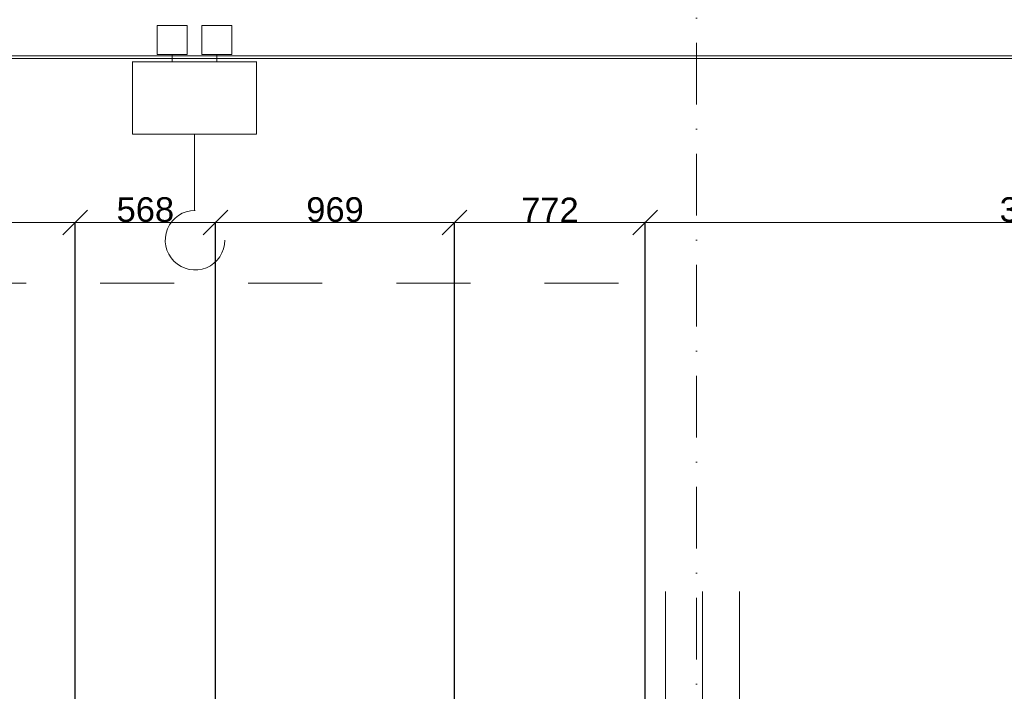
# Model space of a CAD drawing. Header units: millimetres. Extents: x -3176 to 162662, y -36434 to 57907.
# Tile 49 of 155: x 88413 to 92401, y 2346 to 5069. Entities that reach past the tile are written whole.
import ezdxf

# ---------------------------------------------------------------- set-up
doc = ezdxf.new("R2010")
doc.units = ezdxf.units.MM
doc.linetypes.add('1-Sheet - 32170-CIV-6170-DW-2035-015-02 - PRZEKROJE A-A - B-B$0$A_Dash_3_0mm', pattern=[60, 30, -30])
doc.linetypes.add('1-Sheet - 32170-CIV-6170-DW-2035-015-02 - PRZEKROJE A-A - B-B$0$A_Dash_Dot_2_5mm_Axis', pattern=[45, 25, -10, 0, -10])
doc.layers.get('0').update_dxf_attribs({"lineweight": 5})
for name, color, linetype, lineweight in [('!UG_kształtki', 10, 'Continuous', 30), ('!UG_Pomocnicza', 7, 'Continuous', 5), ('1-Sheet - 32170-CIV-6170-DW-2035-015-02 - PRZEKROJE A-A - B-B$0$A-AREA', 8, '1-Sheet - 32170-CIV-6170-DW-2035-015-02 - PRZEKROJE A-A - B-B$0$A_Dash_3_0mm', 0), ('1-Sheet - 32170-CIV-6170-DW-2035-015-02 - PRZEKROJE A-A - B-B$0$A-DETL-THIN', 8, 'Continuous', 0), ('1-Sheet - 32170-CIV-6170-DW-2035-015-02 - PRZEKROJE A-A - B-B$0$A-WALL', 8, 'Continuous', 0), ('1-Sheet - 32170-CIV-6170-DW-2035-015-02 - PRZEKROJE A-A - B-B$0$S-BEAM', 8, 'Continuous', 0), ('1-Sheet - 32170-CIV-6170-DW-2035-015-02 - PRZEKROJE A-A - B-B$0$S-GRID', 8, 'Continuous', 0)]:
    doc.layers.add(name, color=color, linetype=linetype, lineweight=lineweight)
doc.styles.get("Standard").update_dxf_attribs({"font": 'arial.ttf'})
doc.dimstyles.get("Standard").update_dxf_attribs({"dimtxt": 100, "dimasz": 100, "dimexe": 0.18, "dimexo": 2, "dimgap": 0.09, "dimtad": 1, "dimdec": 0, "dimzin": 0, "dimdsep": 46, "dimtxsty": 'Standard', "dimblk": 'OBLIQUE', "dimcen": 0, "dimdle": 0.5, "dimclrd": 256, "dimclrt": 256, "dimadec": 0, "dimazin": 0, "dimtfac": 1, "dimtdec": 0, "dimtofl": 0, "dimtmove": 1, "dimatfit": 3, "dimldrblk": 'OBLIQUE', "dimfxl": 1, "dimtfillclr": 256, "dimtolj": 1, "dimtzin": 0, "dimlwd": -1, "dimarcsym": 0})

# ---------------------------------------------------------------- blocks, each defined once
blk = doc.blocks.new('_OBLIQUE')
at = {"color": 0, "linetype": 'ByBlock'}
blk.add_line((-0.5, -0.5), (0.5, 0.5), dxfattribs=at)
blk = doc.blocks.new('*D40')
at = {"layer": '!UG_Pomocnicza', "transparency": 16777216}
blk.add_line((87637.1, 4246.9), (88638.6, 4246.9), dxfattribs=at)
at = {"layer": '!UG_Pomocnicza', "color": 0, "lineweight": -2, "transparency": 16777216}
for p, q in [((87637.6, 1797.8), (87637.6, 4247.1)), ((88638.1, 3673.2), (88638.1, 4247.1))]:
    blk.add_line(p, q, dxfattribs=at)
at = {"layer": 'Defpoints', "color": 0, "transparency": 16777216}
for p in [(88638.1, 4246.9), (88638.1, 3671.2), (87637.6, 1795.8)]:
    blk.add_point(p, dxfattribs=at)
at = {"layer": '!UG_Pomocnicza', "transparency": 16777216, "xscale": 100, "yscale": 100, "zscale": 100, "rotation": 180}
blk.add_blockref('_OBLIQUE', (87637.6, 4246.9), dxfattribs=at)
at = {"layer": '!UG_Pomocnicza', "transparency": 16777216, "xscale": 100, "yscale": 100, "zscale": 100}
blk.add_blockref('_OBLIQUE', (88638.1, 4246.9), dxfattribs=at)
at = {"layer": '!UG_Pomocnicza', "transparency": 16777216, "insert": (88137.8, 4298.1), "char_height": 100, "attachment_point": 5}
blk.add_mtext('\\A1;1001', dxfattribs=at)
blk = doc.blocks.new('*D41')
at = {"layer": '!UG_Pomocnicza', "transparency": 16777216}
blk.add_line((90946.1, 4246.9), (94129.1, 4246.9), dxfattribs=at)
at = {"layer": '!UG_Pomocnicza', "color": 0, "lineweight": -2, "transparency": 16777216}
for p, q in [((90946.6, -245.7), (90946.6, 4247.1)), ((94128.6, 4248.9), (94128.6, 4247.1))]:
    blk.add_line(p, q, dxfattribs=at)
at = {"layer": 'Defpoints', "color": 0, "transparency": 16777216}
for p in [(94128.6, 4246.9), (94128.6, 4246.9), (90946.6, -247.7)]:
    blk.add_point(p, dxfattribs=at)
at = {"layer": '!UG_Pomocnicza', "transparency": 16777216, "xscale": 100, "yscale": 100, "zscale": 100, "rotation": 180}
blk.add_blockref('_OBLIQUE', (90946.6, 4246.9), dxfattribs=at)
at = {"layer": '!UG_Pomocnicza', "transparency": 16777216, "xscale": 100, "yscale": 100, "zscale": 100}
blk.add_blockref('_OBLIQUE', (94128.6, 4246.9), dxfattribs=at)
at = {"layer": '!UG_Pomocnicza', "transparency": 16777216, "insert": (92537.6, 4298.1), "char_height": 100, "attachment_point": 5}
blk.add_mtext('\\A1;3182', dxfattribs=at)
blk = doc.blocks.new('*D42')
at = {"layer": '!UG_Pomocnicza', "transparency": 16777216}
blk.add_line((88637.6, 4246.9), (89206.1, 4246.9), dxfattribs=at)
at = {"layer": '!UG_Pomocnicza', "color": 0, "lineweight": -2, "transparency": 16777216}
for p, q in [((88638.1, 1628), (88638.1, 4247.1)), ((89205.6, 1284.8), (89205.6, 4247.1))]:
    blk.add_line(p, q, dxfattribs=at)
at = {"layer": 'Defpoints', "color": 0, "transparency": 16777216}
for p in [(89205.6, 4246.9), (88638.1, 1626), (89205.6, 1282.8)]:
    blk.add_point(p, dxfattribs=at)
at = {"layer": '!UG_Pomocnicza', "transparency": 16777216, "xscale": 100, "yscale": 100, "zscale": 100, "rotation": 180}
blk.add_blockref('_OBLIQUE', (88638.1, 4246.9), dxfattribs=at)
at = {"layer": '!UG_Pomocnicza', "transparency": 16777216, "xscale": 100, "yscale": 100, "zscale": 100}
blk.add_blockref('_OBLIQUE', (89205.6, 4246.9), dxfattribs=at)
at = {"layer": '!UG_Pomocnicza', "transparency": 16777216, "insert": (88921.8, 4298.1), "char_height": 100, "attachment_point": 5}
blk.add_mtext('\\A1;568', dxfattribs=at)
blk = doc.blocks.new('*D43')
at = {"layer": '!UG_Pomocnicza', "transparency": 16777216}
blk.add_line((89205.1, 4246.9), (90175.1, 4246.9), dxfattribs=at)
at = {"layer": '!UG_Pomocnicza', "color": 0, "lineweight": -2, "transparency": 16777216}
for p, q in [((89205.6, 4248.9), (89205.6, 4247.1)), ((90174.6, 2893.4), (90174.6, 4247.1))]:
    blk.add_line(p, q, dxfattribs=at)
at = {"layer": 'Defpoints', "color": 0, "transparency": 16777216}
for p in [(89205.6, 4246.9), (90174.6, 4246.9), (90174.6, 2891.4)]:
    blk.add_point(p, dxfattribs=at)
at = {"layer": '!UG_Pomocnicza', "transparency": 16777216, "xscale": 100, "yscale": 100, "zscale": 100, "rotation": 180}
blk.add_blockref('_OBLIQUE', (89205.6, 4246.9), dxfattribs=at)
at = {"layer": '!UG_Pomocnicza', "transparency": 16777216, "xscale": 100, "yscale": 100, "zscale": 100}
blk.add_blockref('_OBLIQUE', (90174.6, 4246.9), dxfattribs=at)
at = {"layer": '!UG_Pomocnicza', "transparency": 16777216, "insert": (89690.1, 4298.1), "char_height": 100, "attachment_point": 5}
blk.add_mtext('\\A1;969', dxfattribs=at)
blk = doc.blocks.new('*D44')
at = {"layer": '!UG_Pomocnicza', "transparency": 16777216}
blk.add_line((90174.1, 4246.9), (90947.1, 4246.9), dxfattribs=at)
at = {"layer": '!UG_Pomocnicza', "color": 0, "lineweight": -2, "transparency": 16777216}
for p, q in [((90174.6, -351.7), (90174.6, 4247.1)), ((90946.6, 4248.9), (90946.6, 4247.1))]:
    blk.add_line(p, q, dxfattribs=at)
at = {"layer": 'Defpoints', "color": 0, "transparency": 16777216}
for p in [(90946.6, 4246.9), (90946.6, 4246.9), (90174.6, -353.7)]:
    blk.add_point(p, dxfattribs=at)
at = {"layer": '!UG_Pomocnicza', "transparency": 16777216, "xscale": 100, "yscale": 100, "zscale": 100, "rotation": 180}
blk.add_blockref('_OBLIQUE', (90174.6, 4246.9), dxfattribs=at)
at = {"layer": '!UG_Pomocnicza', "transparency": 16777216, "xscale": 100, "yscale": 100, "zscale": 100}
blk.add_blockref('_OBLIQUE', (90946.6, 4246.9), dxfattribs=at)
at = {"layer": '!UG_Pomocnicza', "transparency": 16777216, "insert": (90560.6, 4297.2), "char_height": 100, "attachment_point": 5}
blk.add_mtext('\\A1;772', dxfattribs=at)
blk = doc.blocks.new('1-Sheet - 32170-CIV-6170-DW-2035-015-02 - PRZEKROJE A-A - B-B')
at = {"layer": '1-Sheet - 32170-CIV-6170-DW-2035-015-02 - PRZEKROJE A-A - B-B$0$A-AREA'}
for p, q in [((9083.86, 400), (8453.86, 400)), ((8453.86, 400), (9083.86, 400))]:
    blk.add_line(p, q, dxfattribs=at)
at = {"layer": '1-Sheet - 32170-CIV-6170-DW-2035-015-02 - PRZEKROJE A-A - B-B$0$A-DETL-THIN'}
for p, q in [((8897.01, 504.56), (8897.01, 492.71)), ((8909.11, 504.56), (8897.01, 504.56)), ((8909.11, 492.71), (8909.11, 504.56)), ((8915.05, 492.71), (8915.05, 504.56)), ((8915.05, 504.56), (8927.15, 504.56)), ((8927.15, 504.56), (8927.15, 492.71)), ((8897.01, 492.71), (8909.11, 492.71)), ((8903.06, 492.71), (8903.06, 489.75)), ((8927.15, 492.71), (8915.05, 492.71)), ((8921.1, 492.71), (8921.1, 489.75)), ((8887.01, 489.93), (8887.01, 460.43)), ((8887.01, 489.75), (8937.15, 489.75)), ((8937.15, 489.93), (8937.15, 460.43)), ((8887.01, 460.43), (8912.09, 460.43)), ((8912.09, 460.43), (8912.09, 429.53)), ((8937.15, 460.43), (8912.09, 460.43))]:
    blk.add_line(p, q, dxfattribs=at)
blk.add_arc((8912.3, 417.47), 12.06, 89.9997, 0.0003, dxfattribs=at)
at = {"layer": '1-Sheet - 32170-CIV-6170-DW-2035-015-02 - PRZEKROJE A-A - B-B$0$A-WALL'}
for p, q in [((9102.86, -207.17), (9102.86, 275)), ((9117.86, -207), (9117.86, 275)), ((9132.86, 275), (9132.86, -206.84))]:
    blk.add_line(p, q, dxfattribs=at)
at = {"layer": '1-Sheet - 32170-CIV-6170-DW-2035-015-02 - PRZEKROJE A-A - B-B$0$S-BEAM'}
for p, q in [((8237.86, 492.16), (9412.86, 492.16)), ((8237.86, 491.16), (9412.86, 491.16))]:
    blk.add_line(p, q, dxfattribs=at)
at = {"layer": '1-Sheet - 32170-CIV-6170-DW-2035-015-02 - PRZEKROJE A-A - B-B$0$S-GRID', "linetype": '1-Sheet - 32170-CIV-6170-DW-2035-015-02 - PRZEKROJE A-A - B-B$0$A_Dash_Dot_2_5mm_Axis'}
blk.add_line((9115.36, -292.66), (9115.36, 855), dxfattribs=at)

msp = doc.modelspace()

# ---------------------------------------------------------------- block references
at = {"layer": '!UG_kształtki', "xscale": 10, "yscale": 10, "zscale": 10}
msp.add_blockref('1-Sheet - 32170-CIV-6170-DW-2035-015-02 - PRZEKROJE A-A - B-B', (0, 0), dxfattribs=at)

# ---------------------------------------------------------------- dimensions: what is measured, and where the dimension line sits
at = {"layer": '!UG_Pomocnicza'}
for base, p1, p2, picture, middle in [((88638.09, 4246.92), (87637.57, 1795.81), (88638.09, 3671.24), '*D40', (88137.83, 4298.07)), ((89205.59091656, 4246.92135741), (88638.09091656, 1625.95611474), (89205.59091656, 1282.76011851), '*D42', (88921.84091656, 4298.06865618)), ((90174.59, 4246.92), (89205.59, 4246.92), (90174.59, 2891.38), '*D43', (89690.09, 4298.07)), ((90946.59, 4246.92), (90174.59, -353.74), (90946.59, 4246.92), '*D44', (90560.59, 4297.22)), ((94128.59, 4246.92), (90946.59, -247.74), (94128.59, 4246.92), '*D41', (92537.59, 4298.1))]:
    dim = msp.add_linear_dim(base=base, p1=p1, p2=p2, dimstyle='Standard', dxfattribs=at)
    dim.commit()
    dim.dimension.update_dxf_attribs({"geometry": picture, "text_midpoint": middle})

doc.saveas('drawing.dxf')
